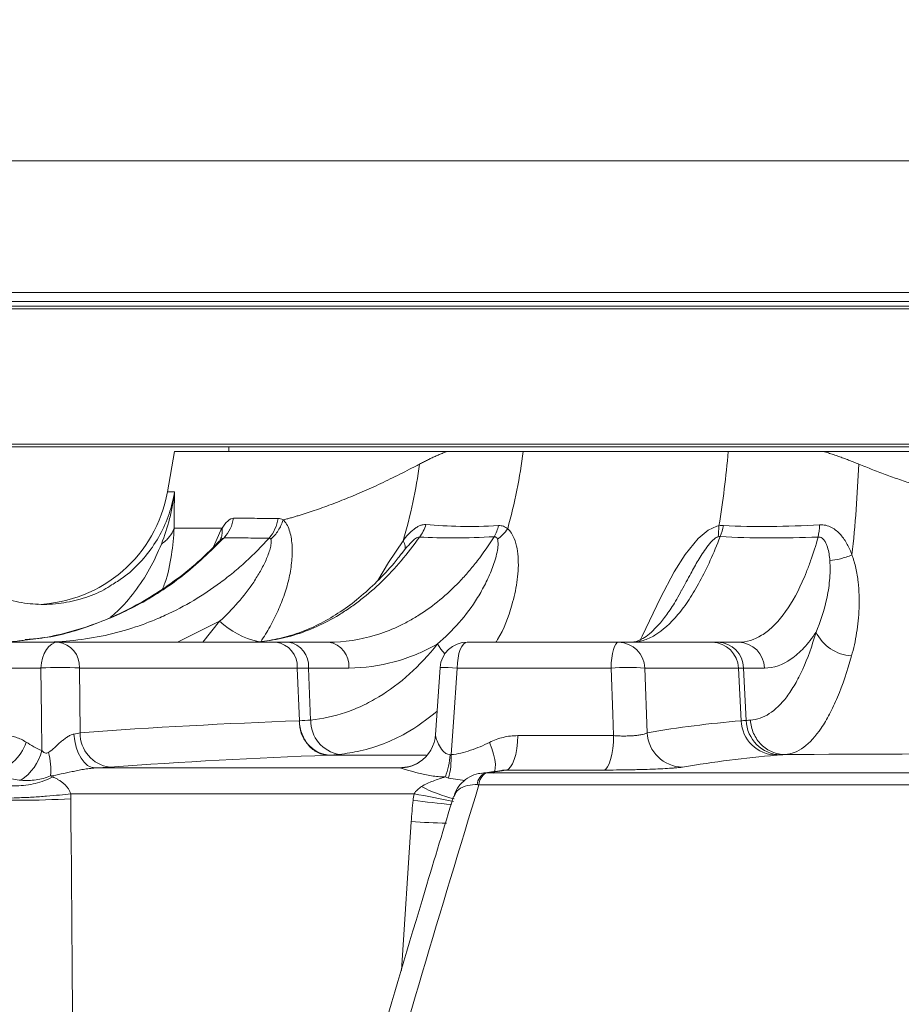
# Model space of a CAD drawing. Header units: millimetres. Extents: x 0 to 16820, y 0 to 11880.
# Tile 91 of 122: x 13409 to 13506, y 6747 to 6855. Entities that reach past the tile are written whole.
import ezdxf

# ---------------------------------------------------------------- set-up
doc = ezdxf.new("R2010")
doc.units = ezdxf.units.MM
doc.header["$LTSCALE"] = 20
doc.styles.add('SLDTEXTSTYLE0', font='TXT', dxfattribs={"width": 0.605})
doc.dimstyles.new('SLDDIMSTYLE0', dxfattribs={"dimtxt": 140, "dimasz": 100, "dimexe": 0, "dimexo": 0.0625, "dimgap": 35, "dimtad": 1, "dimtoh": 1, "dimdec": 0, "dimrnd": 1e-09, "dimzin": 12, "dimdsep": 46, "dimtxsty": 'SLDTEXTSTYLE0', "dimsah": 1, "dimcen": 0.09, "dimadec": 0, "dimazin": 0, "dimtfac": 1, "dimtofl": 0, "dimtmove": 0, "dimatfit": 3, "dimfxl": 1, "dimfrac": 2, "dimtolj": 1, "dimtzin": 12, "dimarcsym": 0})

# ---------------------------------------------------------------- blocks, each defined once
blk = doc.blocks.new('*D21')
at = {"color": 7, "linetype": 'Continuous', "lineweight": 0}
for p, q in [((11361.95, 7139.47), (11361.95, 4174.47)), ((13524.83, 6320.77), (13524.83, 4174.47)), ((11361.95, 4204.47), (13524.83, 4204.47))]:
    blk.add_line(p, q, dxfattribs=at)
for points in [[(11361.95, 4204.47), (11461.95, 4189.47), (11461.95, 4219.47)], [(13524.83, 4204.47), (13424.83, 4219.47), (13424.83, 4189.47)]]:
    blk.add_solid(points, dxfattribs=at)
at = {"color": 7, "linetype": 'Continuous', "lineweight": 0, "insert": (12229.51, 4384.94), "char_height": 140, "attachment_point": 1, "style": 'SLDTEXTSTYLE0'}
blk.add_mtext('2163', dxfattribs=at)
blk = doc.blocks.new('*D23')
at = {"color": 7, "linetype": 'Continuous', "lineweight": 0}
for p, q in [((12163.43, 7139.47), (12163.43, 4467.07)), ((13524.83, 6320.77), (13524.83, 4467.07)), ((12163.43, 4497.07), (13524.83, 4497.07))]:
    blk.add_line(p, q, dxfattribs=at)
for points in [[(12163.43, 4497.07), (12263.43, 4482.07), (12263.43, 4512.07)], [(13524.83, 4497.07), (13424.83, 4512.07), (13424.83, 4482.07)]]:
    blk.add_solid(points, dxfattribs=at)
at = {"color": 7, "linetype": 'Continuous', "lineweight": 0, "insert": (12630.25, 4677.54), "char_height": 140, "attachment_point": 1, "style": 'SLDTEXTSTYLE0'}
blk.add_mtext('1361', dxfattribs=at)

msp = doc.modelspace()

# ---------------------------------------------------------------- linework, layer by layer
at = {"color": 7, "linetype": 'Continuous', "lineweight": 0}
for p, q in [((13381.84, 6839.47), (13523.95, 6839.47)), ((13520.32, 6824.97), (13387.25, 6824.97)), ((13402.33, 6823.97), (13586.08, 6823.97)), ((13402.33, 6823.17), (13647.33, 6823.17)), ((13402.63, 6823.47), (13647.03, 6823.47)), ((13402.33, 6808.27), (13647.33, 6808.27)), ((13402.63, 6807.97), (13419, 6807.97)), ((13419, 6807.97), (13647.03, 6807.97)), ((13426.36, 6807.47), (13425.58, 6803.02)), ((13426.36, 6807.47), (13456.37, 6807.47)), ((13432.33, 6807.97), (13432.33, 6807.47)), ((13497.77, 6807.47), (13620.36, 6807.47)), ((13400.33, 6786.47), (13413.53, 6786.47)), ((13437.49, 6786.47), (13413.53, 6786.47)), ((13438.86, 6786.47), (13437.49, 6786.47)), ((13443.31, 6786.47), (13438.86, 6786.47)), ((13458.57, 6786.47), (13475.23, 6786.47)), ((13485.53, 6786.47), (13475.23, 6786.47)), ((13486.16, 6786.47), (13485.53, 6786.47)), ((13488.45, 6786.47), (13486.16, 6786.47)), ((13455.59, 6783.67), (13455.08, 6776.27)), ((13417.61, 6772.61), (13451.18, 6772.61)), ((13462.4, 6772.29), (13460.84, 6772.09))]:
    msp.add_line(p, q, dxfattribs=at)
at = {"color": 8, "linetype": 'Continuous', "lineweight": 0}
for p, q in [((13425.58, 6803.02), (13426.36, 6803.02)), ((13451.7, 6796.66), (13451.35, 6796.19)), ((13426.69, 6786.47), (13431.31, 6788.76)), ((13429.45, 6786.47), (13431.31, 6788.76)), ((13411.65, 6783.62), (13398.24, 6783.62)), ((13415.89, 6783.62), (13415.96, 6776.49)), ((13415.89, 6783.62), (13439.86, 6783.62)), ((13440.1, 6777.81), (13439.86, 6783.62)), ((13439.86, 6783.62), (13441.11, 6783.62)), ((13441.33, 6777.89), (13441.11, 6783.62)), ((13441.11, 6783.62), (13445.55, 6783.62)), ((13474.4, 6783.62), (13457.46, 6783.62)), ((13478.12, 6783.62), (13478.38, 6776.49)), ((13478.12, 6783.62), (13488.42, 6783.62)), ((13488.71, 6777.81), (13488.42, 6783.62)), ((13488.42, 6783.62), (13488.99, 6783.62)), ((13489.28, 6777.85), (13488.99, 6783.62)), ((13488.99, 6783.62), (13491.28, 6783.62)), ((13464.13, 6776.17), (13474.68, 6776.17)), ((13443.29, 6774.02), (13454.06, 6774.02)), ((13451.71, 6772.71), (13452.03, 6772.74)), ((13452.1, 6772.73), (13451.71, 6772.71)), ((13460.64, 6772.09), (13520.11, 6772.09)), ((13473.62, 6772.38), (13462.86, 6772.38)), ((13458.32, 6771.25), (13456.5, 6771.49)), ((13711.1, 6770.77), (13459.86, 6770.77)), ((13452.71, 6769.77), (13414.92, 6769.77)), ((13451.32, 6750.31), (13452.4, 6766.7))]:
    msp.add_line(p, q, dxfattribs=at)
at = {"color": 8, "linetype": 'Continuous', "lineweight": 0, "flags": 128}
for points in [[(13430.64, 6796.97), (13431.46, 6798.78), (13431.58, 6799), (13431.58, 6799), (13431.58, 6799)], [(13477.65, 6786.75), (13477.81, 6787.12), (13479.83, 6791.33), (13481.36, 6794.21), (13482.55, 6796.1), (13484, 6797.88), (13485.07, 6798.78), (13486.05, 6799.23), (13486.27, 6799.28), (13486.27, 6799.28), (13486.27, 6799.28)], [(13448.72, 6793.26), (13449.89, 6795.25), (13451.5, 6797.64), (13451.5, 6797.64), (13451.5, 6797.64)], [(13411.65, 6783.62), (13411.71, 6784.19), (13411.82, 6784.72), (13412, 6785.21), (13412.24, 6785.64), (13412.51, 6785.99), (13412.83, 6786.25), (13413.17, 6786.41), (13413.53, 6786.47)], [(13456.11, 6785.18), (13455.66, 6785.71), (13455.29, 6786.27)], [(13457.46, 6783.62), (13457.49, 6784.19), (13457.56, 6784.72), (13457.66, 6785.21), (13457.8, 6785.64), (13457.97, 6785.99), (13458.16, 6786.25), (13458.36, 6786.41), (13458.57, 6786.47)], [(13474.4, 6783.62), (13474.42, 6784.19), (13474.47, 6784.72), (13474.55, 6785.21), (13474.66, 6785.64), (13474.78, 6785.99), (13474.92, 6786.25), (13475.07, 6786.41), (13475.23, 6786.47)], [(13411.74, 6774.53), (13411.7, 6778.29), (13411.65, 6783.62)], [(13455.58, 6783.67), (13455.58, 6783.67), (13455.64, 6783.69), (13455.81, 6783.69), (13456.09, 6783.69), (13456.47, 6783.67), (13456.93, 6783.65), (13457.46, 6783.62)], [(13457.46, 6783.62), (13457.04, 6777.64), (13456.79, 6774.08)], [(13474.68, 6776.17), (13474.59, 6778.54), (13474.4, 6783.62)], [(13417.61, 6772.61), (13417.19, 6772.69), (13416.78, 6772.9), (13416.4, 6773.25), (13416.06, 6773.71), (13415.76, 6774.27), (13415.53, 6774.91), (13415.36, 6775.61), (13415.27, 6776.34)], [(13464.13, 6776.17), (13464.1, 6775.44), (13464.02, 6774.75), (13463.9, 6774.11), (13463.74, 6773.55), (13463.55, 6773.08), (13463.34, 6772.72), (13463.1, 6772.49), (13462.86, 6772.38)], [(13474.68, 6776.17), (13474.65, 6775.44), (13474.58, 6774.75), (13474.48, 6774.11), (13474.35, 6773.55), (13474.2, 6773.08), (13474.02, 6772.72), (13473.83, 6772.49), (13473.62, 6772.38)], [(13461.02, 6775.43), (13461.27, 6774.76), (13461.47, 6774.12), (13461.61, 6773.54), (13461.67, 6773.02), (13461.66, 6772.6), (13461.59, 6772.28), (13461.44, 6772.08), (13461.38, 6772.04)]]:
    msp.add_lwpolyline(points, dxfattribs=at)
at = {"color": 7, "linetype": 'Continuous', "lineweight": 30}
for centre, radius, start, end in [((13699.83, 7139.47), 2337.88, 300, 180), ((13699.83, 7139.47), 489.9, 204.3445, 84.3445), ((14247.33, 6191.17), 1242.88, 143.09425, 300)]:
    msp.add_arc(centre, radius, start, end, dxfattribs=at)
at = {"color": 7, "linetype": 'Continuous', "lineweight": 0}
for centre, radius, start, end in [((13410.8, 6805.62), 15, 271.847, 350), ((13458.57, 6783.47), 3, 90, 176.0572), ((13451.11, 6776.58), 3.98, 302.9855, 356.4681)]:
    msp.add_arc(centre, radius, start, end, dxfattribs=at)
at = {"color": 8, "linetype": 'Continuous', "lineweight": 0}
for centre, radius, start, end in [((13428.78, 6800.75), 4.11, 317.2534, 351.1053), ((13433.58, 6800.69), 4.21, 318.9872, 351.7569), ((13449.83, 6800.69), 4.38, 322.6602, 343.0355), ((13457.63, 6800.31), 4.49, 330.1565, 347.0401), ((13480.42, 6800.6), 6.49, 337.2382, 348.5765), ((13486.19, 6799.94), 11.17, 350.1504, 357.1559), ((13437.69, 6795.7), 9.42, 227.4208, 256.8885), ((13501.19, 6789.66), 4.72, 206.2047, 266.0968), ((13413.19, 6783.78), 2.7, 356.6261, 82.9769), ((13437.16, 6783.78), 2.7, 356.6261, 82.9769), ((13438.45, 6783.84), 2.66, 355.4019, 81.1615), ((13442.9, 6783.84), 2.66, 355.4019, 81.1615), ((13475.18, 6783.52), 2.94, 1.9215, 89.0259), ((13485.48, 6783.52), 2.94, 1.9215, 89.0259), ((13486.08, 6783.56), 2.91, 1.3304, 88.4612), ((13488.37, 6783.56), 2.91, 1.3304, 88.4612), ((13413.77, 6750.95), 32.74, 86.2871, 93.7129), ((13476.26, 6759.55), 24.14, 85.5765, 94.4235), ((13443.77, 6777.66), 3.67, 177.6694, 262.9218), ((13445.08, 6777.8), 3.74, 178.7077, 260.8489), ((13492.66, 6777.97), 3.95, 182.325, 268.9459), ((13493.19, 6777.97), 3.92, 181.8126, 268.2937), ((13419.68, 6776.4), 3.72, 178.6016, 262.9072), ((13482.35, 6776.68), 3.98, 182.7301, 268.9018), ((13405.17, 6777.07), 5.1, 281.7555, 341.5905), ((13406.36, 6775.87), 5.54, 303.7057, 346.0442), ((13405.44, 6772.4), 7.3, 354.8274, 15.2857), ((13448.79, 6774.47), 7.9, 338.8453, 357.1139), ((13448.71, 6773.67), 8.09, 344.3699, 2.9048), ((13451.12, 6776.58), 3.97, 270.8569, 302.9472), ((13461.24, 6770.62), 1.6, 114.1127, 174.5065), ((13461.45, 6770.71), 1.59, 120.5375, 178.062), ((13461.09, 6785.38), 16.64, 242.9632, 256.1994), ((13430.46, 6643.94), 127.78, 77.9937, 79.9724), ((13409.38, 6858.21), 89.15, 266.4323, 273.5677), ((13490.32, 7093.41), 326.55, 263.3693, 264.1123), ((13458.7, 6869.76), 103.25, 266.5011, 268.6596)]:
    msp.add_arc(centre, radius, start, end, dxfattribs=at)
for points, knots in [([(13453.31, 6806.07), (13453.46, 6806.15), (13453.74, 6806.3), (13454.18, 6806.52), (13454.61, 6806.72), (13455.05, 6806.92), (13455.49, 6807.11), (13455.93, 6807.3), (13456.22, 6807.41), (13456.37, 6807.47)], [0, 0, 0, 0, 0.14484, 0.288971, 0.432421, 0.57522, 0.717396, 0.858979, 1, 1, 1, 1]), ([(13497.77, 6807.47), (13497.95, 6807.41), (13498.32, 6807.3), (13498.88, 6807.11), (13499.44, 6806.92), (13499.99, 6806.72), (13500.55, 6806.52), (13501.11, 6806.3), (13501.48, 6806.15), (13501.66, 6806.07)], [0, 0, 0, 0, 0.141021, 0.282604, 0.42478, 0.567578, 0.711028, 0.85516, 1, 1, 1, 1]), ([(13438.29, 6799.92), (13438.43, 6799.96), (13438.7, 6800.03), (13439.12, 6800.14), (13439.54, 6800.26), (13439.97, 6800.39), (13440.4, 6800.52), (13440.84, 6800.66), (13441.43, 6800.85), (13442.19, 6801.11), (13443.11, 6801.44), (13444.06, 6801.8), (13445.02, 6802.18), (13446.01, 6802.58), (13447, 6803.01), (13448.02, 6803.46), (13449.05, 6803.93), (13450.09, 6804.43), (13451.15, 6804.95), (13452.22, 6805.5), (13452.95, 6805.88), (13453.31, 6806.07)], [0, 0, 0, 0, 0.032226, 0.064445, 0.096658, 0.128868, 0.161075, 0.193281, 0.225489, 0.290293, 0.355004, 0.419633, 0.484196, 0.548706, 0.613178, 0.677626, 0.742063, 0.806505, 0.870965, 0.935459, 1, 1, 1, 1]), ([(13500.91, 6796.07), (13501.09, 6797.71), (13501.25, 6799.39), (13501.5, 6802.74), (13501.59, 6804.41), (13501.66, 6806.07)], [0, 0, 0, 0, 0.5, 0.5, 1, 1, 1, 1]), ([(13501.66, 6806.07), (13501.92, 6805.97), (13502.43, 6805.76), (13503.21, 6805.45), (13503.99, 6805.15), (13504.78, 6804.86), (13505.57, 6804.57), (13506.36, 6804.3), (13507.16, 6804.03), (13507.96, 6803.76), (13508.77, 6803.5), (13509.58, 6803.25), (13510.39, 6803.01), (13511.21, 6802.77), (13512.03, 6802.55), (13512.85, 6802.32), (13513.68, 6802.11), (13514.52, 6801.9), (13515.35, 6801.7), (13516.19, 6801.51), (13517.03, 6801.32), (13517.88, 6801.14), (13518.73, 6800.97), (13519.7, 6800.78), (13520.82, 6800.58), (13522.06, 6800.36), (13523.31, 6800.17), (13524.14, 6800.05), (13524.56, 6799.99)], [0, 0, 0, 0, 0.035937, 0.071857, 0.107764, 0.143659, 0.179544, 0.215423, 0.251297, 0.287169, 0.323042, 0.358917, 0.394797, 0.430685, 0.466582, 0.502492, 0.538416, 0.574357, 0.610317, 0.646298, 0.682303, 0.718335, 0.754394, 0.790484, 0.842812, 0.895169, 0.947563, 1, 1, 1, 1]), ([(13419.42, 6792.77), (13419.85, 6793.03), (13420.99, 6793.7), (13422.58, 6795.2), (13424.15, 6797.16), (13425.35, 6799.38), (13426.04, 6801.37), (13426.28, 6802.61), (13426.36, 6803.02)], [0, 0, 0, 0, 0.117538, 0.313588, 0.50964, 0.706133, 0.902625, 1, 1, 1, 1]), ([(13424.9, 6797.26), (13425.26, 6798.19), (13425.56, 6799.12), (13425.93, 6800.56), (13426.04, 6801.05), (13426.22, 6802.03), (13426.3, 6802.52), (13426.36, 6803.02)], [0, 0, 0, 0, 0.5, 0.5, 0.75, 0.75, 1, 1, 1, 1]), ([(13431.58, 6799), (13431.78, 6799.33), (13431.99, 6799.61), (13432.43, 6800), (13432.64, 6800.11), (13432.85, 6800.11)], [0, 0, 0, 0, 0.5, 0.5, 1, 1, 1, 1]), ([(13432.85, 6800.11), (13433.57, 6800.11), (13434.34, 6800.11), (13435.97, 6800.09), (13436.83, 6800.09), (13437.74, 6800.09)], [0, 0, 0, 0, 0.5, 0.5, 1, 1, 1, 1]), ([(13438.29, 6799.92), (13438.44, 6799.8), (13438.57, 6799.64), (13438.8, 6799.26), (13438.9, 6799.05), (13439.14, 6798.33), (13439.24, 6797.78), (13439.3, 6796.92), (13439.31, 6796.62), (13439.3, 6796.03), (13439.28, 6795.72), (13439.2, 6794.81), (13439.1, 6794.2), (13438.9, 6793.27), (13438.82, 6792.96), (13438.64, 6792.34), (13438.55, 6792.04), (13438.24, 6791.13), (13438.01, 6790.53), (13437.48, 6789.35), (13437.18, 6788.77), (13436.54, 6787.62), (13436.2, 6787.06), (13435.83, 6786.51)], [0, 0, 0, 0, 0.0625, 0.0625, 0.125, 0.125, 0.25, 0.25, 0.3125, 0.3125, 0.375, 0.375, 0.5, 0.5, 0.5625, 0.5625, 0.625, 0.625, 0.75, 0.75, 0.875, 0.875, 1, 1, 1, 1]), ([(13436.94, 6797.8), (13437.26, 6798.08), (13437.53, 6798.4), (13437.99, 6799.12), (13438.17, 6799.52), (13438.29, 6799.92)], [0, 0, 0, 0, 0.5, 0.5, 1, 1, 1, 1]), ([(13424.9, 6797.26), (13425.24, 6797.5), (13425.54, 6797.77), (13426.01, 6798.36), (13426.19, 6798.67), (13426.3, 6799)], [0, 0, 0, 0, 0.5, 0.5, 1, 1, 1, 1]), ([(13426.3, 6799), (13426.3, 6799), (13426.27, 6798.07), (13426.04, 6796.09), (13425.62, 6793.79), (13425.12, 6792.54), (13425.03, 6792.33)], [0, 0, 0, 0, 0.000007, 0.454282, 0.908824, 1, 1, 1, 1]), ([(13431.32, 6797.65), (13431.37, 6797.74), (13431.51, 6797.97), (13431.61, 6798.43), (13431.59, 6798.81), (13431.58, 6799)], [0, 0, 0, 0, 0.225883, 0.612942, 1, 1, 1, 1]), ([(13451.5, 6797.64), (13451.69, 6797.88), (13451.88, 6798.12), (13452.28, 6798.54), (13452.5, 6798.74), (13452.82, 6798.99), (13452.93, 6799.07), (13453.15, 6799.2), (13453.26, 6799.26), (13453.48, 6799.35), (13453.59, 6799.38), (13453.81, 6799.42), (13453.92, 6799.42), (13454.02, 6799.41)], [0, 0, 0, 0, 0.25, 0.25, 0.5, 0.5, 0.625, 0.625, 0.75, 0.75, 0.875, 0.875, 1, 1, 1, 1]), ([(13454.02, 6799.41), (13455.22, 6799.31), (13456.48, 6799.24), (13459.15, 6799.19), (13460.54, 6799.22), (13462.01, 6799.3)], [0, 0, 0, 0, 0.5, 0.5, 1, 1, 1, 1]), ([(13463.02, 6798.95), (13463.02, 6798.95), (13463.34, 6798.68), (13463.96, 6797.64), (13464.27, 6795.55), (13464.11, 6793.03), (13463.38, 6790.03), (13462.59, 6787.78), (13461.79, 6786.56), (13461.73, 6786.47)], [0, 0, 0, 0, 0.000004, 0.106139, 0.287915, 0.477035, 0.666504, 0.97385, 1, 1, 1, 1]), ([(13462.01, 6799.3), (13462.2, 6799.31), (13462.39, 6799.29), (13462.64, 6799.19), (13462.73, 6799.15), (13462.88, 6799.06), (13462.95, 6799.01), (13463.02, 6798.95)], [0, 0, 0, 0, 0.5, 0.5, 0.75, 0.75, 1, 1, 1, 1]), ([(13486.77, 6799.31), (13488.47, 6799.22), (13490.21, 6799.19), (13493.75, 6799.22), (13495.54, 6799.28), (13497.35, 6799.39)], [0, 0, 0, 0, 0.5, 0.5, 1, 1, 1, 1]), ([(13497.35, 6799.39), (13497.58, 6799.4), (13497.81, 6799.38), (13498.25, 6799.28), (13498.47, 6799.2), (13498.86, 6799), (13499.04, 6798.88), (13499.38, 6798.6), (13499.53, 6798.45), (13499.96, 6797.97), (13500.19, 6797.61), (13500.6, 6796.86), (13500.77, 6796.47), (13500.91, 6796.07)], [0, 0, 0, 0, 0.125, 0.125, 0.25, 0.25, 0.375, 0.375, 0.5, 0.5, 0.75, 0.75, 1, 1, 1, 1]), ([(13409.89, 6786.76), (13410.51, 6786.8), (13412.93, 6786.96), (13417.12, 6788.17), (13422.34, 6790.41), (13427.37, 6793.63), (13430.31, 6796.5), (13431.8, 6797.95)], [0, 0, 0, 0, 0.076106, 0.297928, 0.524984, 0.759374, 1, 1, 1, 1]), ([(13436.75, 6797.93), (13435.94, 6797.02), (13435.09, 6796.15), (13433.75, 6794.92), (13433.29, 6794.53), (13432.36, 6793.76), (13431.89, 6793.39), (13429.5, 6791.61), (13427.48, 6790.41), (13424.8, 6789.19), (13424.25, 6788.95), (13423.16, 6788.52), (13422.61, 6788.32), (13420.95, 6787.77), (13419.83, 6787.46), (13416.44, 6786.72), (13414.13, 6786.47), (13411.78, 6786.47)], [0, 0, 0, 0, 0.125, 0.125, 0.1875, 0.1875, 0.25, 0.25, 0.5, 0.5, 0.5625, 0.5625, 0.625, 0.625, 0.75, 0.75, 1, 1, 1, 1]), ([(13431.8, 6797.95), (13431.75, 6797.94), (13431.64, 6797.91), (13431.45, 6797.76), (13431.33, 6797.62), (13431.3, 6797.58)], [0, 0, 0, 0, 0.360676, 0.814131, 1, 1, 1, 1]), ([(13431.31, 6788.76), (13432.02, 6789.42), (13432.7, 6790.11), (13433.95, 6791.55), (13434.54, 6792.3), (13435.32, 6793.48), (13435.57, 6793.89), (13436.03, 6794.69), (13436.24, 6795.1), (13436.6, 6795.93), (13436.76, 6796.34), (13436.92, 6796.94), (13436.96, 6797.14), (13436.99, 6797.41), (13436.99, 6797.5), (13436.98, 6797.66), (13436.97, 6797.74), (13436.94, 6797.8)], [0, 0, 0, 0, 0.25, 0.25, 0.5, 0.5, 0.625, 0.625, 0.75, 0.75, 0.875, 0.875, 0.9375, 0.9375, 0.96875, 0.96875, 1, 1, 1, 1]), ([(13436.75, 6797.93), (13435.83, 6797.93), (13434.96, 6797.93), (13433.31, 6797.95), (13432.54, 6797.96), (13431.8, 6797.95)], [0, 0, 0, 0, 0.5, 0.5, 1, 1, 1, 1]), ([(13434.29, 6786.47), (13435.15, 6786.47), (13436.02, 6786.53), (13437.75, 6786.79), (13438.61, 6786.98), (13441.17, 6787.74), (13442.84, 6788.49), (13444.87, 6789.73), (13445.27, 6789.99), (13446.08, 6790.55), (13446.48, 6790.84), (13447.65, 6791.76), (13448.41, 6792.42), (13450.63, 6794.56), (13452.02, 6796.2), (13453.31, 6798.03)], [0, 0, 0, 0, 0.125, 0.125, 0.25, 0.25, 0.5, 0.5, 0.5625, 0.5625, 0.625, 0.625, 0.75, 0.75, 1, 1, 1, 1]), ([(13436.94, 6797.8), (13436.92, 6797.84), (13436.9, 6797.87), (13436.84, 6797.92), (13436.8, 6797.93), (13436.75, 6797.93)], [0, 0, 0, 0, 0.5, 0.5, 1, 1, 1, 1]), ([(13461.53, 6798.08), (13460.95, 6797.15), (13460.34, 6796.28), (13459.38, 6795.03), (13459.05, 6794.63), (13458.39, 6793.86), (13458.05, 6793.48), (13456.32, 6791.68), (13454.85, 6790.47), (13452.9, 6789.22), (13452.5, 6788.99), (13451.7, 6788.55), (13451.29, 6788.35), (13450.08, 6787.78), (13449.25, 6787.47), (13446.76, 6786.72), (13445.05, 6786.47), (13443.31, 6786.47)], [0, 0, 0, 0, 0.125, 0.125, 0.1875, 0.1875, 0.25, 0.25, 0.5, 0.5, 0.5625, 0.5625, 0.625, 0.625, 0.75, 0.75, 1, 1, 1, 1]), ([(13451.7, 6796.66), (13451.76, 6796.76), (13451.77, 6796.89), (13451.7, 6797.23), (13451.62, 6797.42), (13451.5, 6797.64)], [0, 0, 0, 0, 0.5, 0.5, 1, 1, 1, 1]), ([(13453.31, 6798.03), (13453.26, 6798.04), (13453.18, 6798.03), (13453.04, 6797.97), (13452.96, 6797.93), (13452.81, 6797.82), (13452.74, 6797.76), (13452.6, 6797.64), (13452.53, 6797.57), (13452.32, 6797.37), (13452.19, 6797.23), (13451.94, 6796.95), (13451.82, 6796.8), (13451.7, 6796.66)], [0, 0, 0, 0, 0.125, 0.125, 0.25, 0.25, 0.375, 0.375, 0.5, 0.5, 0.75, 0.75, 1, 1, 1, 1]), ([(13461.53, 6798.08), (13460.03, 6797.99), (13458.59, 6797.95), (13455.86, 6797.94), (13454.56, 6797.98), (13453.31, 6798.03)], [0, 0, 0, 0, 0.5, 0.5, 1, 1, 1, 1]), ([(13455.29, 6786.27), (13456.14, 6786.98), (13456.93, 6787.77), (13458.41, 6789.47), (13459.1, 6790.39), (13460.02, 6791.87), (13460.3, 6792.38), (13460.83, 6793.42), (13461.07, 6793.95), (13461.5, 6795.04), (13461.68, 6795.6), (13461.87, 6796.44), (13461.92, 6796.72), (13461.96, 6797.14), (13461.96, 6797.28), (13461.95, 6797.54), (13461.94, 6797.67), (13461.9, 6797.79)], [0, 0, 0, 0, 0.25, 0.25, 0.5, 0.5, 0.625, 0.625, 0.75, 0.75, 0.875, 0.875, 0.9375, 0.9375, 0.96875, 0.96875, 1, 1, 1, 1]), ([(13461.9, 6797.79), (13461.87, 6797.87), (13461.83, 6797.94), (13461.71, 6798.05), (13461.63, 6798.09), (13461.53, 6798.08)], [0, 0, 0, 0, 0.5, 0.5, 1, 1, 1, 1]), ([(13476.66, 6786.47), (13477.08, 6786.47), (13477.51, 6786.53), (13478.37, 6786.79), (13478.8, 6786.98), (13480.08, 6787.75), (13480.93, 6788.5), (13481.97, 6789.75), (13482.18, 6790.01), (13482.59, 6790.57), (13482.8, 6790.86), (13483.4, 6791.79), (13483.8, 6792.45), (13484.96, 6794.61), (13485.7, 6796.24), (13486.4, 6798.09)], [0, 0, 0, 0, 0.125, 0.125, 0.25, 0.25, 0.5, 0.5, 0.5625, 0.5625, 0.625, 0.625, 0.75, 0.75, 1, 1, 1, 1]), ([(13486.17, 6798.06), (13486.13, 6798.05), (13485.96, 6797.99), (13485.76, 6797.83), (13485.36, 6797.48), (13484.75, 6796.69), (13483.97, 6795.47), (13483.08, 6793.86), (13482.51, 6792.81), (13482.19, 6792.2)], [0, 0, 0, 0, 0.0142032, 0.0650203, 0.0900612, 0.2117338, 0.4467219, 0.6823436, 1, 1, 1, 1]), ([(13497.2, 6798.03), (13495.35, 6797.97), (13493.52, 6797.94), (13489.9, 6797.95), (13488.13, 6798), (13486.4, 6798.09)], [0, 0, 0, 0, 0.5, 0.5, 1, 1, 1, 1]), ([(13497.2, 6798.03), (13496.94, 6797.11), (13496.66, 6796.24), (13496.22, 6795), (13496.06, 6794.6), (13495.75, 6793.82), (13495.6, 6793.45), (13494.79, 6791.66), (13494.09, 6790.45), (13493.15, 6789.21), (13492.96, 6788.97), (13492.57, 6788.54), (13492.37, 6788.34), (13491.78, 6787.78), (13491.38, 6787.47), (13490.16, 6786.72), (13489.32, 6786.47), (13488.45, 6786.47)], [0, 0, 0, 0, 0.125, 0.125, 0.1875, 0.1875, 0.25, 0.25, 0.5, 0.5, 0.5625, 0.5625, 0.625, 0.625, 0.75, 0.75, 1, 1, 1, 1]), ([(13498.48, 6795.47), (13498.46, 6795.72), (13498.43, 6795.96), (13498.35, 6796.45), (13498.29, 6796.7), (13498.18, 6797.06), (13498.14, 6797.18), (13498.04, 6797.41), (13497.98, 6797.53), (13497.83, 6797.74), (13497.74, 6797.84), (13497.57, 6797.96), (13497.5, 6797.99), (13497.36, 6798.03), (13497.28, 6798.04), (13497.2, 6798.03)], [0, 0, 0, 0, 0.25, 0.25, 0.5, 0.5, 0.625, 0.625, 0.75, 0.75, 0.875, 0.875, 0.9375, 0.9375, 1, 1, 1, 1]), ([(13419.3, 6789.2), (13419.55, 6789.41), (13420.55, 6790.26), (13422.02, 6792.04), (13423.71, 6794.51), (13424.5, 6796.34), (13424.9, 6797.26)], [0, 0, 0, 0, 0.096337, 0.383389, 0.688759, 1, 1, 1, 1]), ([(13496.96, 6787.57), (13497.44, 6788.65), (13497.84, 6789.85), (13498.27, 6791.84), (13498.38, 6792.54), (13498.48, 6793.61), (13498.5, 6793.98), (13498.51, 6794.72), (13498.51, 6795.09), (13498.48, 6795.47)], [0, 0, 0, 0, 0.5, 0.5, 0.75, 0.75, 0.875, 0.875, 1, 1, 1, 1]), ([(13500.91, 6796.07), (13500.49, 6795.9), (13500.06, 6795.75), (13499.24, 6795.55), (13498.84, 6795.49), (13498.48, 6795.47)], [0, 0, 0, 0, 0.5, 0.5, 1, 1, 1, 1]), ([(13500.91, 6796.07), (13500.95, 6795.95), (13501, 6795.83), (13501.08, 6795.58), (13501.12, 6795.46), (13501.22, 6795.09), (13501.29, 6794.85), (13501.45, 6794.11), (13501.54, 6793.61), (13501.65, 6792.63), (13501.69, 6792.13), (13501.72, 6791.16), (13501.72, 6790.68), (13501.67, 6789.26), (13501.57, 6788.35), (13501.29, 6786.6), (13501.1, 6785.75), (13500.87, 6784.95)], [0, 0, 0, 0, 0.03125, 0.03125, 0.0625, 0.0625, 0.125, 0.125, 0.25, 0.25, 0.375, 0.375, 0.5, 0.5, 0.75, 0.75, 1, 1, 1, 1]), ([(13489.75, 6777.88), (13490.46, 6777.92), (13491.15, 6778.17), (13492.48, 6779.02), (13493.12, 6779.64), (13493.9, 6780.67), (13494.05, 6780.88), (13494.35, 6781.34), (13494.5, 6781.58), (13494.94, 6782.34), (13495.22, 6782.89), (13496.03, 6784.68), (13496.52, 6786.04), (13496.96, 6787.57)], [0, 0, 0, 0, 0.25, 0.25, 0.5, 0.5, 0.5625, 0.5625, 0.625, 0.625, 0.75, 0.75, 1, 1, 1, 1]), ([(13491.28, 6783.62), (13492.3, 6783.62), (13493.28, 6783.96), (13494.71, 6784.95), (13495.17, 6785.36), (13495.86, 6786.1), (13496.09, 6786.37), (13496.53, 6786.94), (13496.75, 6787.25), (13496.96, 6787.57)], [0, 0, 0, 0, 0.5, 0.5, 0.75, 0.75, 0.875, 0.875, 1, 1, 1, 1]), ([(13441.33, 6777.89), (13442.63, 6778.02), (13443.91, 6778.3), (13445.78, 6778.93), (13446.4, 6779.18), (13447.62, 6779.75), (13448.23, 6780.08), (13450, 6781.15), (13451.13, 6781.99), (13453.29, 6783.93), (13454.32, 6785.03), (13455.29, 6786.27)], [0, 0, 0, 0, 0.25, 0.25, 0.375, 0.375, 0.5, 0.5, 0.75, 0.75, 1, 1, 1, 1]), ([(13445.55, 6783.62), (13447.24, 6783.62), (13448.9, 6783.85), (13451.33, 6784.51), (13452.14, 6784.78), (13453.33, 6785.28), (13453.72, 6785.46), (13454.51, 6785.84), (13454.9, 6786.05), (13455.29, 6786.27)], [0, 0, 0, 0, 0.5, 0.5, 0.75, 0.75, 0.875, 0.875, 1, 1, 1, 1]), ([(13500.87, 6784.95), (13500.4, 6783.25), (13499.88, 6781.73), (13499.04, 6779.74), (13498.75, 6779.12), (13498.3, 6778.27), (13498.15, 6778), (13497.85, 6777.49), (13497.69, 6777.24), (13496.91, 6776.09), (13496.27, 6775.39), (13495.27, 6774.66), (13494.93, 6774.47), (13494.41, 6774.26), (13494.24, 6774.21), (13493.98, 6774.15), (13493.89, 6774.13), (13493.72, 6774.11), (13493.63, 6774.1), (13493.54, 6774.09)], [0, 0, 0, 0, 0.25, 0.25, 0.375, 0.375, 0.4375, 0.4375, 0.5, 0.5, 0.75, 0.75, 0.875, 0.875, 0.9375, 0.9375, 0.96875, 0.96875, 1, 1, 1, 1]), ([(13455.26, 6778.87), (13454.13, 6777.99), (13452.24, 6776.52), (13449.35, 6775.23), (13446.9, 6774.44), (13445.25, 6774.21), (13444.48, 6774.11)], [0, 0, 0, 0, 0.337919, 0.566278, 0.796684, 1, 1, 1, 1]), ([(13443.29, 6774.02), (13442.89, 6774.02), (13442.49, 6774.12), (13441.74, 6774.5), (13441.39, 6774.77), (13440.8, 6775.47), (13440.56, 6775.89), (13440.21, 6776.81), (13440.11, 6777.31), (13440.08, 6777.81)], [0, 0, 0, 0, 0.25, 0.25, 0.5, 0.5, 0.75, 0.75, 1, 1, 1, 1]), ([(13493.54, 6774.09), (13493.06, 6774.09), (13492.59, 6774.19), (13491.7, 6774.56), (13491.28, 6774.84), (13490.59, 6775.54), (13490.3, 6775.96), (13489.89, 6776.88), (13489.77, 6777.37), (13489.75, 6777.88)], [0, 0, 0, 0, 0.25, 0.25, 0.5, 0.5, 0.75, 0.75, 1, 1, 1, 1]), ([(13407.72, 6776.17), (13408.12, 6776.17), (13408.51, 6776.11), (13409.28, 6775.87), (13409.66, 6775.69), (13410.01, 6775.46)], [0, 0, 0, 0, 0.5, 0.5, 1, 1, 1, 1]), ([(13412.48, 6774.33), (13412.72, 6774.49), (13412.95, 6774.68), (13413.39, 6775.08), (13413.61, 6775.29), (13413.95, 6775.58), (13414.06, 6775.67), (13414.29, 6775.85), (13414.41, 6775.94), (13414.65, 6776.09), (13414.77, 6776.16), (13415.02, 6776.28), (13415.14, 6776.32), (13415.27, 6776.34)], [0, 0, 0, 0, 0.25, 0.25, 0.5, 0.5, 0.625, 0.625, 0.75, 0.75, 0.875, 0.875, 1, 1, 1, 1]), ([(13455.08, 6776.34), (13455.07, 6776.31), (13455.06, 6776.26), (13455.09, 6776.11), (13455.11, 6776.01), (13455.2, 6775.71), (13455.29, 6775.47), (13455.53, 6774.98), (13455.68, 6774.73), (13455.98, 6774.4), (13456.09, 6774.29), (13456.29, 6774.17), (13456.37, 6774.14), (13456.52, 6774.09), (13456.6, 6774.07), (13456.68, 6774.07)], [0, 0, 0, 0, 0.125, 0.125, 0.25, 0.25, 0.5, 0.5, 0.75, 0.75, 0.875, 0.875, 0.9375, 0.9375, 1, 1, 1, 1]), ([(13461.02, 6775.43), (13461.51, 6775.67), (13462.01, 6775.86), (13463.05, 6776.11), (13463.59, 6776.17), (13464.13, 6776.17)], [0, 0, 0, 0, 0.5, 0.5, 1, 1, 1, 1]), ([(13474.68, 6776.17), (13474.87, 6776.16), (13475.06, 6776.15), (13475.46, 6776.13), (13475.66, 6776.13), (13476.06, 6776.13), (13476.25, 6776.14), (13476.63, 6776.15), (13476.81, 6776.16), (13477.16, 6776.2), (13477.32, 6776.21), (13477.62, 6776.26), (13477.75, 6776.28), (13477.99, 6776.34), (13478.09, 6776.36), (13478.26, 6776.43), (13478.33, 6776.46), (13478.38, 6776.49)], [0, 0, 0, 0, 0.125, 0.125, 0.25, 0.25, 0.375, 0.375, 0.5, 0.5, 0.625, 0.625, 0.75, 0.75, 0.875, 0.875, 1, 1, 1, 1]), ([(13456.79, 6774.08), (13457.16, 6774.1), (13457.52, 6774.17), (13458.24, 6774.33), (13458.59, 6774.44), (13459.3, 6774.68), (13459.65, 6774.81), (13460.34, 6775.1), (13460.68, 6775.26), (13461.02, 6775.43)], [0, 0, 0, 0, 0.25, 0.25, 0.5, 0.5, 0.75, 0.75, 1, 1, 1, 1]), ([(13411.74, 6774.53), (13411.84, 6774.43), (13411.94, 6774.34), (13412.13, 6774.26), (13412.2, 6774.25), (13412.35, 6774.26), (13412.42, 6774.28), (13412.48, 6774.33)], [0, 0, 0, 0, 0.5, 0.5, 0.75, 0.75, 1, 1, 1, 1]), ([(13443.32, 6774.02), (13443.31, 6774.02), (13443.3, 6774.02), (13443.29, 6774.02), (13443.29, 6774.02), (13443.29, 6774.02), (13443.29, 6774.02)], [0, 0, 0, 0, 0.00004016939, 0.00004016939, 0.00004016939, 0.00004022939, 0.00004022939, 0.00004022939, 0.00004022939]), ([(13417.61, 6772.61), (13417.4, 6772.6), (13417.18, 6772.58), (13416.75, 6772.53), (13416.53, 6772.49), (13416.1, 6772.42), (13415.89, 6772.38), (13415.47, 6772.29), (13415.27, 6772.25), (13414.65, 6772.12), (13414.25, 6772.03), (13413.47, 6771.87), (13413.09, 6771.8), (13412.71, 6771.74)], [0, 0, 0, 0, 0.125, 0.125, 0.25, 0.25, 0.375, 0.375, 0.5, 0.5, 0.75, 0.75, 1, 1, 1, 1]), ([(13456.16, 6771.62), (13455.63, 6771.63), (13455.11, 6771.68), (13454.13, 6771.83), (13453.66, 6771.93), (13452.78, 6772.15), (13452.36, 6772.27), (13451.83, 6772.43), (13451.66, 6772.48), (13451.37, 6772.57), (13451.26, 6772.6), (13451.18, 6772.61)], [0, 0, 0, 0, 0.25, 0.25, 0.5, 0.5, 0.75, 0.75, 0.875, 0.875, 1, 1, 1, 1]), ([(13482.28, 6772.71), (13482.16, 6772.69), (13481.99, 6772.67), (13481.69, 6772.64), (13481.57, 6772.63), (13481.33, 6772.61), (13481.2, 6772.6), (13480.77, 6772.57), (13480.46, 6772.55), (13479.76, 6772.51), (13479.38, 6772.5), (13478.58, 6772.47), (13478.16, 6772.45), (13477.5, 6772.43), (13477.28, 6772.43), (13476.83, 6772.42), (13476.37, 6772.41), (13475.91, 6772.4), (13475.45, 6772.4), (13475.22, 6772.39), (13474.53, 6772.39), (13474.07, 6772.38), (13473.62, 6772.38)], [0, 0, 0, 0, 0.125, 0.125, 0.1875, 0.1875, 0.25, 0.25, 0.375, 0.375, 0.5, 0.5, 0.625, 0.625, 0.6875, 0.6875, 0.75, 0.8125, 0.8125, 0.875, 0.875, 1, 1, 1, 1]), ([(13405.04, 6771.35), (13405.62, 6771.09), (13406.25, 6770.9), (13407.57, 6770.66), (13408.26, 6770.61), (13409.65, 6770.66), (13410.35, 6770.75), (13411.7, 6771.09), (13412.36, 6771.32), (13412.98, 6771.62)], [0, 0, 0, 0, 0.25, 0.25, 0.5, 0.5, 0.75, 0.75, 1, 1, 1, 1]), ([(13409.44, 6771.26), (13408.88, 6771.31), (13408.33, 6771.4), (13407.26, 6771.68), (13406.73, 6771.85), (13406.21, 6772.08)], [0, 0, 0, 0, 0.5, 0.5, 1, 1, 1, 1]), ([(13412.71, 6771.74), (13412.2, 6771.53), (13411.66, 6771.38), (13410.55, 6771.22), (13409.99, 6771.21), (13409.44, 6771.26)], [0, 0, 0, 0, 0.5, 0.5, 1, 1, 1, 1]), ([(13412.98, 6771.62), (13413.04, 6771.59), (13413.16, 6771.54), (13413.38, 6771.42), (13413.64, 6771.27), (13413.89, 6771.1), (13414.09, 6770.94), (13414.23, 6770.82), (13414.37, 6770.69), (13414.5, 6770.55), (13414.62, 6770.4), (13414.72, 6770.24), (13414.8, 6770.09), (13414.87, 6769.93), (13414.9, 6769.82), (13414.92, 6769.77)], [0, 0, 0, 0, 0.0845358, 0.1644857, 0.3008581, 0.4505218, 0.521018, 0.5857884, 0.6587027, 0.726925, 0.7915976, 0.8506833, 0.904661, 0.9541607, 1, 1, 1, 1]), ([(13453.53, 6770.56), (13453.73, 6770.69), (13453.94, 6770.8), (13454.37, 6771), (13454.59, 6771.09), (13455.25, 6771.35), (13455.7, 6771.49), (13456.16, 6771.62)], [0, 0, 0, 0, 0.25, 0.25, 0.5, 0.5, 1, 1, 1, 1]), ([(13462.86, 6772.38), (13462.69, 6772.36), (13462.52, 6772.34), (13462.35, 6772.32), (13461.76, 6772.24), (13461.17, 6772.17), (13460.58, 6772.09)], [0.003620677, 0.003620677, 0.003620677, 0.003620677, 0.004959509, 0.004959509, 0.004959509, 0.009627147, 0.009627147, 0.009627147, 0.009627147]), ([(13462.86, 6772.38), (13462.74, 6772.39), (13462.57, 6772.39), (13462.42, 6772.35), (13462.39, 6772.34)], [0, 0, 0, 0, 0.780564, 1, 1, 1, 1]), ([(13459.86, 6770.77), (13455.65, 6757.02), (13451.54, 6743.11), (13443.47, 6714.99), (13439.52, 6700.79), (13435.66, 6686.44)], [0, 0, 0, 0, 0.5, 0.5, 1, 1, 1, 1]), ([(13452.71, 6769.77), (13452.81, 6769.94), (13452.94, 6770.08), (13453.22, 6770.34), (13453.37, 6770.46), (13453.53, 6770.56)], [0, 0, 0, 0, 0.5, 0.5, 1, 1, 1, 1]), ([(13457.12, 6769.46), (13457.21, 6769.68), (13457.4, 6770.18), (13458.27, 6770.64), (13459.11, 6770.78), (13459.58, 6770.78), (13459.64, 6770.78)], [0, 0, 0, 0, 0.282611, 0.631598, 0.951057, 1, 1, 1, 1]), ([(13403.86, 6769.38), (13404.14, 6769.35), (13404.47, 6769.33), (13405.22, 6769.3), (13405.63, 6769.29), (13406.53, 6769.28), (13407.01, 6769.28), (13408.02, 6769.3), (13408.55, 6769.31), (13409.63, 6769.35), (13410.17, 6769.37), (13411.24, 6769.43), (13411.77, 6769.47), (13412.77, 6769.55), (13413.25, 6769.59), (13414.13, 6769.68), (13414.54, 6769.72), (13414.92, 6769.77)], [0, 0, 0, 0, 0.125, 0.125, 0.25, 0.25, 0.375, 0.375, 0.5, 0.5, 0.625, 0.625, 0.75, 0.75, 0.875, 0.875, 1, 1, 1, 1])]:
    msp.add_open_spline(points, degree=3, knots=knots, dxfattribs=at)
at = {"color": 7, "linetype": 'Continuous', "lineweight": 0}
for points, knots in [([(13464.73, 6807.47), (13463.27, 6807.47), (13461.84, 6807.47), (13459.05, 6807.47), (13457.7, 6807.47), (13456.37, 6807.47)], [0, 0, 0, 0, 0.5, 0.5, 1, 1, 1, 1]), ([(13487.29, 6807.47), (13483.26, 6807.47), (13479.35, 6807.47), (13471.81, 6807.47), (13468.18, 6807.47), (13464.73, 6807.47)], [0, 0, 0, 0, 0.5, 0.5, 1, 1, 1, 1]), ([(13497.77, 6807.47), (13495.99, 6807.47), (13494.23, 6807.47), (13490.73, 6807.47), (13489, 6807.47), (13487.29, 6807.47)], [0, 0, 0, 0, 0.5, 0.5, 1, 1, 1, 1]), ([(13431.27, 6797.6), (13430.7, 6797.01), (13429.35, 6795.61), (13427.01, 6793.67), (13424.3, 6791.76), (13421.45, 6790.13), (13418.49, 6788.77), (13415.45, 6787.73), (13412.56, 6787.01), (13410.68, 6786.78), (13409.84, 6786.68)], [0, 0, 0, 0, 0.096487, 0.22873, 0.36137, 0.494415, 0.627899, 0.761099, 0.893624, 1, 1, 1, 1]), ([(13431.34, 6797.64), (13431.34, 6797.64), (13431.35, 6797.66), (13431.32, 6797.62), (13431.29, 6797.58)], [0, 0, 0, 0, 0.094653, 1, 1, 1, 1]), ([(13451.32, 6796.21), (13451.21, 6796.05), (13450.51, 6795.1), (13449.12, 6793.59), (13447.16, 6791.72), (13445.12, 6790.12), (13443.02, 6788.8), (13440.87, 6787.77), (13438.7, 6787.02), (13436.51, 6786.59), (13435.03, 6786.42), (13434.29, 6786.47), (13434.29, 6786.47)], [0, 0, 0, 0, 0.0239257, 0.1436379, 0.2637201, 0.3843062, 0.505622, 0.6275145, 0.7496279, 0.8733073, 0.9988387, 1, 1, 1, 1]), ([(13404.26, 6792.77), (13405, 6792.37), (13406.47, 6791.57), (13408.89, 6790.87), (13411.37, 6790.56), (13413.87, 6790.68), (13416.29, 6791.24), (13418.17, 6791.95), (13419.14, 6792.59), (13419.42, 6792.77)], [0, 0, 0, 0, 0.156272, 0.312455, 0.468638, 0.624864, 0.781093, 0.937568, 1, 1, 1, 1]), ([(13482.17, 6792.21), (13481.99, 6791.86), (13481.49, 6790.9), (13480.65, 6789.64), (13479.71, 6788.43), (13478.83, 6787.53), (13478.04, 6786.93), (13477.39, 6786.6), (13476.95, 6786.47), (13476.74, 6786.48), (13476.66, 6786.48)], [0, 0, 0, 0, 0.080803, 0.222316, 0.362217, 0.500419, 0.636546, 0.773343, 0.915923, 1, 1, 1, 1]), ([(13409.84, 6786.68), (13409.63, 6786.65), (13408.47, 6786.48), (13407.31, 6786.48), (13406.35, 6786.48)], [0, 0, 0, 0, 0.180121, 1, 1, 1, 1]), ([(13453.27, 6773.25), (13453.25, 6773.23), (13453.06, 6773.09), (13452.72, 6772.94), (13452.32, 6772.79), (13452.1, 6772.74), (13452, 6772.72), (13452, 6772.72), (13452, 6772.72)], [0, 0, 0, 0, 0.035685, 0.309354, 0.527756, 0.693677, 0.859527, 1, 1, 1, 1]), ([(13460.14, 6772.03), (13460.03, 6772.02), (13459.57, 6772), (13458.8, 6771.66), (13457.95, 6771.04), (13457.35, 6770.26), (13457.17, 6769.69), (13457.09, 6769.45)], [0, 0, 0, 0, 0.081065, 0.32171, 0.575936, 0.823521, 1, 1, 1, 1]), ([(13460.14, 6772.02), (13460.22, 6772.05), (13460.37, 6772.09), (13460.52, 6772.09), (13460.58, 6772.09)], [0, 0, 0, 0, 0.578152, 1, 1, 1, 1]), ([(13457.06, 6769.48), (13456.01, 6766.04), (13453.17, 6756.7), (13448.61, 6741.19), (13443.36, 6722.91), (13438.43, 6705.31), (13435.29, 6693.72), (13433.85, 6688.41)], [0, 0, 0, 0, 0.1299792, 0.3533132, 0.5789553, 0.8070071, 1, 1, 1, 1])]:
    msp.add_open_spline(points, degree=3, knots=knots, dxfattribs=at)
at = {"color": 8, "linetype": 'Continuous', "lineweight": 0}
for points in [[(13463.02, 6798.95), (13463.79, 6801.76), (13464.36, 6804.63), (13464.73, 6807.47)], [(13486.27, 6799.28), (13486.73, 6801.98), (13487.06, 6804.74), (13487.29, 6807.47)], [(13451.5, 6797.64), (13452.36, 6800.43), (13452.96, 6803.28), (13453.31, 6806.07)], [(13426.3, 6799), (13426.31, 6800.42), (13426.32, 6801.72), (13426.36, 6803.02)], [(13437.74, 6800.09), (13437.94, 6800.09), (13438.12, 6800.03), (13438.29, 6799.92)], [(13426.47, 6799), (13426.41, 6799), (13426.36, 6799), (13426.3, 6799)], [(13426.47, 6799), (13427.6, 6799), (13429.31, 6799), (13431.58, 6799)], [(13461.9, 6797.79), (13462.31, 6798.11), (13462.7, 6798.51), (13463.02, 6798.95)], [(13486.27, 6799.28), (13486.27, 6798.83), (13486.23, 6798.41), (13486.17, 6798.06)], [(13486.27, 6799.28), (13486.44, 6799.31), (13486.61, 6799.32), (13486.77, 6799.31)], [(13486.4, 6798.09), (13486.32, 6798.09), (13486.24, 6798.09), (13486.17, 6798.06)], [(13415.96, 6776.49), (13423.99, 6777.08), (13432.03, 6777.52), (13440.08, 6777.81)], [(13440.08, 6777.81), (13440.09, 6777.81), (13440.09, 6777.81), (13440.1, 6777.81)], [(13440.1, 6777.81), (13440.5, 6777.83), (13440.91, 6777.85), (13441.33, 6777.89)], [(13478.38, 6776.49), (13481.82, 6777.08), (13485.26, 6777.52), (13488.71, 6777.81)], [(13488.71, 6777.81), (13488.88, 6777.82), (13489.07, 6777.84), (13489.28, 6777.85)], [(13489.28, 6777.85), (13489.43, 6777.86), (13489.59, 6777.87), (13489.75, 6777.88)], [(13415.27, 6776.34), (13415.53, 6776.39), (13415.76, 6776.44), (13415.96, 6776.49)], [(13410.01, 6775.46), (13410.57, 6775.1), (13411.14, 6774.78), (13411.74, 6774.53)], [(13443.29, 6774.02), (13435.26, 6773.73), (13427.23, 6773.29), (13419.22, 6772.71)], [(13444.48, 6774.11), (13444.08, 6774.07), (13443.69, 6774.04), (13443.32, 6774.02)], [(13456.68, 6774.07), (13456.72, 6774.07), (13456.75, 6774.07), (13456.79, 6774.08)], [(13492.59, 6774.02), (13489.14, 6773.73), (13485.71, 6773.29), (13482.28, 6772.71)], [(13493.08, 6774.06), (13492.9, 6774.05), (13492.73, 6774.04), (13492.59, 6774.02)], [(13493.54, 6774.09), (13493.39, 6774.08), (13493.23, 6774.07), (13493.08, 6774.06)], [(13493.54, 6774.09), (13502.16, 6774.14), (13510.75, 6774.17), (13519.33, 6774.19)], [(13419.22, 6772.71), (13418.76, 6772.67), (13418.23, 6772.64), (13417.61, 6772.61)], [(13451.18, 6772.61), (13451.24, 6772.64), (13451.42, 6772.67), (13451.71, 6772.71)], [(13412.71, 6771.74), (13412.8, 6771.71), (13412.89, 6771.67), (13412.98, 6771.62)], [(13456.5, 6771.49), (13456.39, 6771.53), (13456.27, 6771.57), (13456.16, 6771.62)], [(13460.58, 6772.09), (13460.6, 6772.09), (13460.62, 6772.09), (13460.64, 6772.09)], [(13459.86, 6770.77), (13459.78, 6770.77), (13459.71, 6770.77), (13459.64, 6770.78)], [(13414.92, 6769.77), (13414.92, 6769.59), (13414.93, 6769.41), (13414.93, 6769.23)], [(13452.61, 6769.05), (13452.64, 6769.29), (13452.67, 6769.53), (13452.71, 6769.77)], [(13414.93, 6769.23), (13415.14, 6742.83), (13415.37, 6716.44), (13415.6, 6690.05)], [(13452.4, 6766.7), (13452.45, 6767.48), (13452.52, 6768.27), (13452.61, 6769.05)]]:
    msp.add_open_spline(points, degree=3, dxfattribs=at)

# ---------------------------------------------------------------- dimensions: what is measured, and where the dimension line sits
at = {"color": 7, "linetype": 'Continuous', "lineweight": 0}
for base, p1, picture, middle in [((13524.83, 4204.47), (11361.95, 7139.47), '*D21', (12443.39, 4204.47)), ((13524.83, 4497.07), (12163.43, 7139.47), '*D23', (12844.13, 4497.07))]:
    dim = msp.add_linear_dim(base=base, p1=p1, p2=(13524.83, 6320.77), dimstyle='SLDDIMSTYLE0', dxfattribs=at)
    dim.commit()
    dim.dimension.update_dxf_attribs({"geometry": picture, "text_midpoint": middle, "dimtype": 160})

doc.saveas('drawing.dxf')
